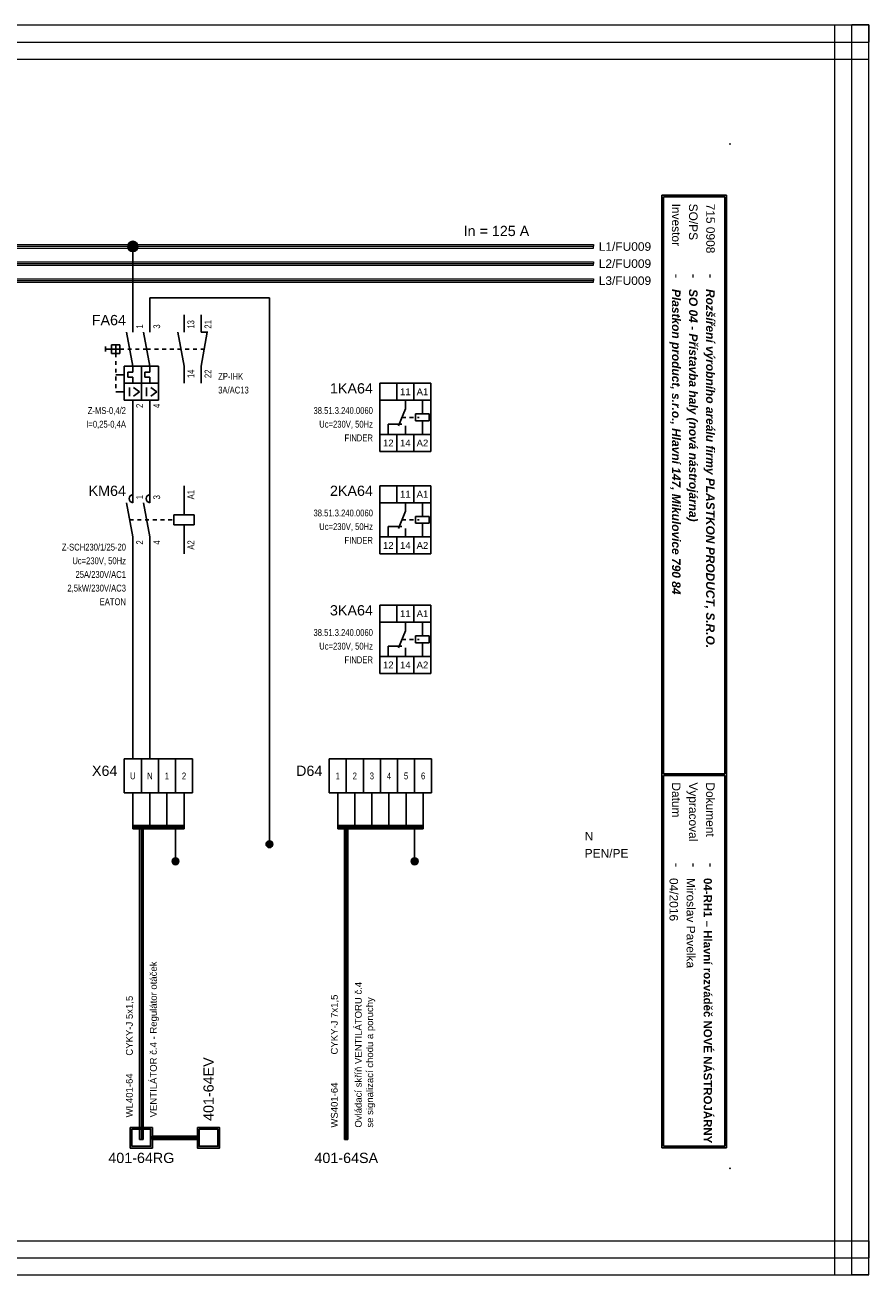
# Model space of a CAD drawing. Extents: x -1130 to 2703, y 1069 to 2560.
# Tile 24 of 31: x 1940 to 2187, y 1646 to 2012. Entities that reach past the tile are written whole.
import ezdxf
from ezdxf.enums import TextEntityAlignment as Align

# ---------------------------------------------------------------- set-up
doc = ezdxf.new("R2010")
doc.units = 0
doc.header["$MEASUREMENT"] = 0
doc.linetypes.add('DASHED', pattern=[0.564444, 0.282222, -0.282222])
for name, color, linetype in [('1-KRESBA', 7, 'Continuous'), ('__Bílá', 7, 'Continuous'), ('__Oranžová', 30, 'Continuous'), ('__Rudá 010', 10, 'Continuous'), ('__Svmodrá', 4, 'Continuous'), ('__Vínová 220', 220, 'Continuous'), ('__Zelená', 3, 'Continuous'), ('__Černá 250', 7, 'Continuous')]:
    doc.layers.add(name, color=color, linetype=linetype)
doc.styles.add('Arial', font='arial.ttf')
doc.styles.add('GENERATED_STYLE_1', font='arial.ttf')

# ---------------------------------------------------------------- blocks, each defined once
blk = doc.blocks.new('L0001A02')
at = {"linetype": 'Continuous'}
h = blk.add_hatch(color=256, dxfattribs=at)
edge = h.paths.add_edge_path()
edge.add_arc((0, 0), 1.5, 0, 360)
blk.add_circle((0, 0), 1.5)
blk = doc.blocks.new('V0085A01')
h = blk.add_hatch(color=256)
edge = h.paths.add_edge_path()
edge.add_arc((0, 0), 1, 0, 360)
blk.add_circle((0, 0), 1)
blk = doc.blocks.new('FEVA0104')
for p, q in [((0, 5), (0, 10)), ((5, 5), (5, 10)), ((-1.82, 5), (0, -5)), ((3.18, 5), (5, -5)), ((-8, 0.75), (-8, -0.75)), ((-3.75, 0), (-8, 0)), ((-6.25, -1.25), (-6.25, 1.25)), ((-6.25, 1.25), (-3.75, 1.25)), ((-5, -1.25), (-5, 1.25)), ((-3.75, -1.25), (-3.75, 1.25)), ((-3.75, -1.25), (-6.25, -1.25)), ((-4.25, -1.5), (-4.25, -1.5)), ((-2.5, -5), (7.5, -5)), ((-2.5, -5), (-2.5, -15)), ((-1.5, -8.25), (-1.5, -6.75)), ((-1.5, -6.75), (0, -6.75)), ((0, -5), (0, -6.75)), ((2.5, -5), (2.5, -15)), ((3.5, -6.75), (5, -6.75)), ((3.5, -8.25), (3.5, -6.75)), ((5, -5), (5, -6.75)), ((7.5, -5), (7.5, -15)), ((-2.5, -7.5), (-5, -7.5)), ((-2.5, -10), (7.5, -10)), ((0, -8.25), (-1.5, -8.25)), ((0, -10), (0, -8.25)), ((0, -8.5), (0, -8.5)), ((5, -8.25), (3.5, -8.25)), ((5, -10), (5, -8.25)), ((5, -8.5), (5, -8.5)), ((-2.5, -12.5), (-5, -12.5)), ((-1, -11.25), (-1, -13.75)), ((2, -12.5), (0.25, -11.25)), ((2, -12.5), (0.25, -13.75)), ((4, -11.25), (4, -13.75)), ((7, -12.5), (5.25, -11.25)), ((7, -12.5), (5.25, -13.75)), ((-2.5, -15), (7.5, -15)), ((0, -15), (0, -20)), ((5, -15), (5, -20))]:
    blk.add_line(p, q)
at = {"linetype": 'DASHED', "ltscale": 4}
for p, q in [((-3.75, 0), (4.09, 0)), ((-5, -1.25), (-5, -12.5))]:
    blk.add_line(p, q, dxfattribs=at)
at = {"style": 'Arial'}
blk.add_attdef('POPIS', text='', height=3, dxfattribs=at).set_placement((-2, 7), align=Align.RIGHT)
at = {"style": 'Arial', "width": 0.8}
for tag, p in [('NO1', (3, 6)), ('NO2', (8, 6))]:
    blk.add_attdef(tag, p, '', height=2, rotation=90, dxfattribs=at)
for tag, p in [('TYP', (-2, -19)), ('PROUD', (-2, -23)), ('DOPLŇ1', (-2, -27)), ('DOPLŇ2', (-2, -31))]:
    blk.add_attdef(tag, text='', height=2, dxfattribs=at).set_placement(p, align=Align.RIGHT)
for tag, p in [('CO1', (3, -16)), ('CO2', (8, -16))]:
    blk.add_attdef(tag, text='', height=2, rotation=90, dxfattribs=at).set_placement(p, align=Align.RIGHT)
blk = doc.blocks.new('FEVA2057')
for p, q in [((0, 5), (0, 10)), ((5, 5), (5, 10)), ((-1.82, 5), (0, -5)), ((6.82, 5), (5, -5)), ((5, 5), (7, 5)), ((0, -5), (0, -10)), ((5, -5), (5, -10))]:
    blk.add_line(p, q)
at = {"linetype": 'DASHED', "ltscale": 4}
blk.add_line((-10.91, 0), (5.91, 0), dxfattribs=at)
at = {"style": 'Arial', "width": 0.8}
for tag, p in [('NO1', (3, 6)), ('NC2', (8, 6))]:
    blk.add_attdef(tag, p, '', height=2, rotation=90, dxfattribs=at)
for tag, p in [('CO1', (3, -6)), ('CO2', (8, -6))]:
    blk.add_attdef(tag, text='', height=2, rotation=90, dxfattribs=at).set_placement(p, align=Align.RIGHT)
for tag, p in [('TYP', (10, -9)), ('DOPLŇ1', (10, -13)), ('DOPLŇ2', (10, -17))]:
    blk.add_attdef(tag, p, '', height=2, dxfattribs=at)
blk = doc.blocks.new('V0109A04')
for p, q in [((2.5, 5), (-2.5, 5)), ((-2.5, -5), (-2.5, 5)), ((7.5, 5), (2.5, 5)), ((2.5, -5), (2.5, 5)), ((12.5, 5), (7.5, 5)), ((7.5, -5), (7.5, 5)), ((17.5, 5), (12.5, 5)), ((12.5, -5), (12.5, 5)), ((17.5, -5), (17.5, 5)), ((2.5, -5), (-2.5, -5)), ((7.5, -5), (2.5, -5)), ((12.5, -5), (7.5, -5)), ((17.5, -5), (12.5, -5))]:
    blk.add_line(p, q)
at = {"style": 'Arial'}
blk.add_attdef('POPIS', text='', height=3, dxfattribs=at).set_placement((-4.5, 0), align=Align.RIGHT)
at = {"style": 'Arial', "width": 0.8}
for tag, p in [('S1', (0, 0)), ('S2', (5, 0)), ('S3', (10, 0)), ('S4', (15, 0))]:
    blk.add_attdef(tag, text='', height=2, dxfattribs=at).set_placement(p, align=Align.MIDDLE)
blk = doc.blocks.new('V0109A06')
for p, q in [((5, 10), (0, 10)), ((0, 0), (0, 10)), ((10, 10), (5, 10)), ((5, 0), (5, 10)), ((15, 10), (10, 10)), ((10, 0), (10, 10)), ((20, 10), (15, 10)), ((15, 0), (15, 10)), ((25, 10), (20, 10)), ((20, 0), (20, 10)), ((30, 10), (25, 10)), ((25, 0), (25, 10)), ((30, 0), (30, 10)), ((5, 0), (0, 0)), ((10, 0), (5, 0)), ((15, 0), (10, 0)), ((20, 0), (15, 0)), ((25, 0), (20, 0)), ((30, 0), (25, 0))]:
    blk.add_line(p, q)
at = {"style": 'Arial'}
blk.add_attdef('POPIS', text='', height=3, dxfattribs=at).set_placement((-2, 5), align=Align.RIGHT)
at = {"style": 'Arial', "width": 0.8}
for tag, p in [('S1', (2.5, 5)), ('S2', (7.5, 5)), ('S3', (12.5, 5)), ('S4', (17.5, 5)), ('S5', (22.5, 5)), ('S6', (27.5, 5))]:
    blk.add_attdef(tag, text='', height=2, dxfattribs=at).set_placement(p, align=Align.MIDDLE)
blk = doc.blocks.new('FINDER 38.51.3.240.0060')
for p, q in [((-2.5, 10), (12.5, 10)), ((-2.5, 10), (-2.5, -10)), ((2.5, 5), (2.5, 10)), ((7.5, 10), (7.5, 5)), ((12.5, 10), (12.5, -10)), ((12.5, 5), (-2.5, 5)), ((5, 2.5), (5, 5)), ((10, 1), (10, 5)), ((3, -2.5), (5, 2.5)), ((8, 1), (12, 1)), ((8, -1), (8, 1)), ((12, 1), (12, -1)), ((0, -2), (0, -5)), ((0, -2), (4, -2)), ((5, -2.5), (5, -5)), ((12, -1), (8, -1)), ((10, -5), (10, -1)), ((12.5, -5), (-2.5, -5)), ((2.5, -5), (2.5, -10)), ((7.5, -5), (7.5, -10)), ((12.5, -10), (-2.5, -10))]:
    blk.add_line(p, q)
at = {"linetype": 'DASHED', "ltscale": 4}
blk.add_line((4, 0), (9, 0), dxfattribs=at)
at = {"style": 'Arial'}
for s, p in [('11', (5, 6.5)), ('A1', (10, 6.5)), ('12', (0, -8.5)), ('14', (5, -8.5)), ('A2', (10, -8.5))]:
    blk.add_text(s, height=2, dxfattribs=at).set_placement(p, align=Align.CENTER)
blk.add_attdef('POPIS', text='', height=3, dxfattribs=at).set_placement((-4.5, 7), align=Align.RIGHT)
at = {"style": 'Arial', "width": 0.8}
for tag, p in [('TYP', (-4.5, 1)), ('CÍVKA', (-4.5, -3)), ('PROUD', (-4.5, -7)), ('VÝKON', (-4.5, -11)), ('PATICE', (-4.5, -15)), ('RELÉ', (-4.5, -19)), ('DOPLŇ1', (-4.5, -23)), ('DOPLŇ2', (-4.5, -27))]:
    blk.add_attdef(tag, text='', height=2, dxfattribs=at).set_placement(p, align=Align.RIGHT)
blk = doc.blocks.new('moe01029')
for p, q in [((0, 5), (0, 10)), ((5, 5), (5, 10)), ((15, 1.5), (15, 10)), ((-1.82, 5), (0, -5)), ((3.18, 5), (5, -5)), ((12, -1.5), (12, 1.5)), ((12, 1.5), (18, 1.5)), ((18, 1.5), (18, -1.5)), ((18, -1.5), (12, -1.5)), ((15, -1.5), (15, -10)), ((0, -5), (0, -10)), ((5, -5), (5, -10))]:
    blk.add_line(p, q)
at = {"linetype": 'DASHED', "ltscale": 4}
blk.add_line((-0.91, 0), (12, 0), dxfattribs=at)
for centre in [(0.15, 6.2), (5.15, 6.2)]:
    blk.add_arc(centre, 1.21, 97.3062, 262.6938)
at = {"style": 'Arial'}
blk.add_attdef('POPIS', text='', height=3, dxfattribs=at).set_placement((-2, 7), align=Align.RIGHT)
at = {"style": 'Arial', "width": 0.8}
for tag, p in [('NO1', (3, 6)), ('NO2', (8, 6)), ('A1', (18, 6))]:
    blk.add_attdef(tag, p, '', height=2, rotation=90, dxfattribs=at)
for tag, p in [('TYP', (-2, -9)), ('CÍVKA', (-2, -13)), ('AC1(PROUD)', (-2, -17)), ('AC3(VÝKON)', (-2, -21)), ('DOPLŇ1', (-2, -25)), ('DOPLŇ2', (-2, -29))]:
    blk.add_attdef(tag, text='', height=2, dxfattribs=at).set_placement(p, align=Align.RIGHT)
for tag, p in [('CO1', (3, -6)), ('CO2', (8, -6)), ('A2', (18, -6))]:
    blk.add_attdef(tag, text='', height=2, rotation=90, dxfattribs=at).set_placement(p, align=Align.RIGHT)

msp = doc.modelspace()

# ---------------------------------------------------------------- hatches: boundary and pattern name
at = {"layer": '__Černá 250'}
h = msp.add_hatch(color=256, dxfattribs=at)
h.paths.add_polyline_path([(1971.22, 1688.82), (1976.71, 1688.82), (1976.71, 1683.82), (1971.22, 1683.82)], flags=16)
h.paths.add_polyline_path([(1970.72, 1689.32), (1977.21, 1689.32), (1977.21, 1683.32), (1970.72, 1683.32)])
h = msp.add_hatch(color=256, dxfattribs=at)
h.paths.add_polyline_path([(1990.9, 1688.82), (1996.39, 1688.82), (1996.39, 1683.82), (1990.9, 1683.82)], flags=16)
h.paths.add_polyline_path([(1990.4, 1689.32), (1996.89, 1689.32), (1996.89, 1683.32), (1990.4, 1683.32)])

# ---------------------------------------------------------------- linework, layer by layer
at = {"layer": '1-KRESBA'}
for p, q in [((1971.48, 1927.29), (1971.48, 1947.34)), ((1976.48, 1932.29), (2011.48, 1932.29)), ((1976.48, 1932.29), (1976.48, 1927.29)), ((2011.48, 1932.29), (2011.48, 1772.29)), ((1971.48, 1897.29), (1971.48, 1877.29)), ((1976.48, 1897.29), (1976.48, 1877.29)), ((1971.48, 1797.29), (1971.48, 1857.29)), ((1976.48, 1857.29), (1976.48, 1797.29)), ((1971.48, 1787.29), (1971.48, 1777.29)), ((1976.48, 1787.29), (1976.48, 1777.29)), ((1981.48, 1787.29), (1981.48, 1777.29)), ((1986.48, 1787.29), (1986.48, 1777.29)), ((2031.48, 1787.29), (2031.48, 1777.29)), ((2036.48, 1787.29), (2036.48, 1777.29)), ((2041.48, 1787.29), (2041.48, 1777.29)), ((2046.48, 1787.29), (2046.48, 1777.29)), ((2051.48, 1787.29), (2051.48, 1777.29)), ((2056.48, 1787.29), (2056.48, 1777.29)), ((1971.48, 1777.79), (1971.48, 1777.29)), ((1971.48, 1777.79), (1986.48, 1777.79)), ((1971.48, 1776.79), (1971.48, 1777.29)), ((1971.48, 1777.29), (1986.48, 1777.29)), ((1971.48, 1776.79), (1986.48, 1776.79)), ((1973.48, 1685.82), (1973.48, 1777.79)), ((1973.48, 1777.79), (1973.98, 1777.79)), ((1973.98, 1685.82), (1973.98, 1777.79)), ((1974.48, 1777.79), (1973.98, 1777.79)), ((1974.48, 1685.82), (1974.48, 1777.79)), ((1983.98, 1777.29), (1983.98, 1767.29)), ((1986.48, 1777.79), (1986.48, 1777.29)), ((1986.48, 1776.79), (1986.48, 1777.29)), ((2031.48, 1777.79), (2031.48, 1777.29)), ((2031.48, 1777.79), (2056.48, 1777.79)), ((2031.48, 1776.79), (2031.48, 1777.29)), ((2031.48, 1777.29), (2056.48, 1777.29)), ((2031.48, 1776.79), (2056.48, 1776.79)), ((2033.48, 1685.82), (2033.48, 1777.79)), ((2033.48, 1777.79), (2033.98, 1777.79)), ((2033.98, 1685.82), (2033.98, 1777.79)), ((2034.48, 1777.79), (2033.98, 1777.79)), ((2034.48, 1685.82), (2034.48, 1777.79)), ((2053.98, 1777.29), (2053.98, 1767.29)), ((2056.48, 1777.79), (2056.48, 1777.29)), ((2056.48, 1776.79), (2056.48, 1777.29)), ((1973.48, 1685.82), (1973.98, 1685.82)), ((1974.48, 1685.82), (1973.98, 1685.82)), ((1977.08, 1686.82), (1977.08, 1686.32)), ((1977.08, 1686.82), (1990.52, 1686.82)), ((1977.08, 1685.82), (1977.08, 1686.32)), ((1977.08, 1686.32), (1990.52, 1686.32)), ((1977.08, 1685.82), (1990.52, 1685.82)), ((1990.52, 1686.82), (1990.52, 1686.32)), ((1990.52, 1685.82), (1990.52, 1686.32)), ((2033.48, 1685.82), (2033.98, 1685.82)), ((2034.48, 1685.82), (2033.98, 1685.82))]:
    msp.add_line(p, q, dxfattribs=at)
at = {"layer": '__Bílá'}
for p, q in [((2145.33, 1962.39), (2126.33, 1962.39)), ((2126.33, 1962.39), (2126.33, 1683.39)), ((2145.33, 1962.39), (2145.33, 1683.39)), ((2144.83, 1961.89), (2126.83, 1961.89)), ((2126.83, 1961.89), (2126.83, 1792.89)), ((2144.83, 1961.89), (2144.83, 1792.89)), ((2144.83, 1792.89), (2126.83, 1792.89)), ((2144.83, 1792.39), (2126.83, 1792.39)), ((2126.83, 1792.39), (2126.83, 1683.89)), ((2144.83, 1792.39), (2144.83, 1683.89)), ((2126.33, 1683.39), (2145.33, 1683.39)), ((2126.83, 1683.89), (2144.83, 1683.89))]:
    msp.add_line(p, q, dxfattribs=at)
for p in [(2146.33, 1977.39), (2146.33, 1677.39)]:
    msp.add_point(p, dxfattribs=at)
at = {"layer": '__Oranžová', "lineweight": 0}
for p, q in [((1756.33, 1947.89), (2106.33, 1947.89)), ((2106.33, 1947.89), (2106.33, 1947.39)), ((1756.33, 1947.39), (2106.33, 1947.39)), ((1756.33, 1946.89), (2106.33, 1946.89)), ((2106.33, 1946.89), (2106.33, 1947.39)), ((1756.33, 1942.89), (2106.33, 1942.89)), ((1756.33, 1942.39), (2106.33, 1942.39)), ((1756.33, 1941.89), (2106.33, 1941.89)), ((2106.33, 1942.89), (2106.33, 1942.39)), ((2106.33, 1941.89), (2106.33, 1942.39)), ((1756.33, 1937.89), (2106.33, 1937.89)), ((1756.33, 1937.39), (2106.33, 1937.39)), ((1756.33, 1936.89), (2106.33, 1936.89)), ((2106.33, 1937.89), (2106.33, 1937.39)), ((2106.33, 1936.89), (2106.33, 1937.39))]:
    msp.add_line(p, q, dxfattribs=at)
at = {"layer": '__Vínová 220', "lineweight": 0}
for p, q in [((1690.61, 2012.21), (2187.02, 2012.21)), ((2177.02, 1646.13), (2177.02, 2012.21)), ((2177.02, 2012.21), (2182.02, 2012.21)), ((2182.02, 1646.13), (2182.02, 2012.21)), ((2187.02, 2012.21), (2182.02, 2012.21)), ((2187.02, 2012.21), (2187.02, 2007.21)), ((2187.02, 1646.13), (2187.02, 2012.21)), ((1690.61, 2007.21), (2187.02, 2007.21)), ((2187.02, 2002.21), (2187.02, 2007.21)), ((1690.61, 2002.21), (2187.02, 2002.21)), ((1690.61, 1656.13), (2187.02, 1656.13)), ((2187.02, 1656.13), (2187.02, 1651.13)), ((1690.61, 1651.13), (2187.02, 1651.13)), ((2187.02, 1646.13), (2187.02, 1651.13)), ((1690.61, 1646.13), (2187.02, 1646.13)), ((2177.02, 1646.13), (2182.02, 1646.13)), ((2187.02, 1646.13), (2182.02, 1646.13))]:
    msp.add_line(p, q, dxfattribs=at)
at = {"layer": '__Černá 250'}
for points in [[(1970.72, 1689.32), (1977.21, 1689.32), (1977.21, 1683.32), (1970.72, 1683.32)], [(1971.22, 1688.82), (1976.71, 1688.82), (1976.71, 1683.82), (1971.22, 1683.82)], [(1990.4, 1689.32), (1996.89, 1689.32), (1996.89, 1683.32), (1990.4, 1683.32)], [(1990.9, 1688.82), (1996.39, 1688.82), (1996.39, 1683.82), (1990.9, 1683.82)]]:
    msp.add_lwpolyline(points, close=True, dxfattribs=at)

# ---------------------------------------------------------------- block references
at = {"color": 250, "linetype": 'Continuous'}
for p in [(2011.48, 1772.29), (1983.98, 1767.29), (2053.98, 1767.29)]:
    msp.add_blockref('V0085A01', p, dxfattribs=at)
at = {"layer": '1-KRESBA'}
msp.add_blockref('L0001A02', (1971.48, 1947.35), dxfattribs=at)
at = {"layer": '__Černá 250'}
for name, p, values in [('FEVA0104', (1971.48, 1917.29), {'POPIS': 'FA64', 'TYP': 'Z-MS-0,4/2', 'PROUD': 'I=0,25-0,4A', 'CO1': '2', 'NO1': '1', 'CO2': '4', 'NO2': '3'}), ('FEVA2057', (1986.48, 1917.29), {'TYP': 'ZP-IHK', 'DOPLŇ1': '3A/AC13', 'CO1': '14', 'NO1': '13', 'CO2': '22', 'NC2': '21'}), ('moe01029', (1971.48, 1867.29), {'POPIS': 'KM64', 'TYP': 'Z-SCH230/1/25-20', 'CÍVKA': 'Uc=230V, 50Hz', 'AC1(PROUD)': '25A/230V/AC1', 'AC3(VÝKON)': '2,5kW/230V/AC3', 'DOPLŇ1': 'EATON', 'CO1': '2', 'NO1': '1', 'CO2': '4', 'NO2': '3', 'A1': 'A1', 'A2': 'A2'}), ('V0109A04', (1971.48, 1792.29), {'POPIS': 'X64', 'S1': 'U', 'S2': 'N', 'S3': '1', 'S4': '2'}), ('V0109A06', (2028.98, 1787.29), {'POPIS': 'D64', 'S1': '1', 'S2': '2', 'S3': '3', 'S4': '4', 'S5': '5', 'S6': '6'})]:
    msp.add_blockref(name, p, dxfattribs=at).add_auto_attribs(values)
ref = msp.add_blockref('FINDER 38.51.3.240.0060', (2046.28, 1897.29), dxfattribs=at)
ref.add_attrib('POPIS', '1KA64', dxfattribs={"layer": '0', "height": 3, "style": 'Arial'}).set_placement((2041.78, 1904.29), align=Align.RIGHT)
ref.add_attrib('TYP', '38.51.3.240.0060', dxfattribs={"layer": '0', "height": 2, "style": 'Arial', "width": 0.8}).set_placement((2041.78, 1898.29), align=Align.RIGHT)
ref.add_attrib('CÍVKA', 'Uc=230V, 50Hz', dxfattribs={"layer": '0', "height": 2, "style": 'Arial', "width": 0.8}).set_placement((2041.78, 1894.29), align=Align.RIGHT)
ref.add_attrib('PROUD', 'FINDER', dxfattribs={"layer": '0', "height": 2, "style": 'Arial', "width": 0.8}).set_placement((2041.78, 1890.29), align=Align.RIGHT)
ref = msp.add_blockref('FINDER 38.51.3.240.0060', (2046.28, 1867.29), dxfattribs=at)
ref.add_attrib('POPIS', '2KA64', dxfattribs={"layer": '0', "height": 3, "style": 'Arial'}).set_placement((2041.78, 1874.29), align=Align.RIGHT)
ref.add_attrib('TYP', '38.51.3.240.0060', dxfattribs={"layer": '0', "height": 2, "style": 'Arial', "width": 0.8}).set_placement((2041.78, 1868.29), align=Align.RIGHT)
ref.add_attrib('CÍVKA', 'Uc=230V, 50Hz', dxfattribs={"layer": '0', "height": 2, "style": 'Arial', "width": 0.8}).set_placement((2041.78, 1864.29), align=Align.RIGHT)
ref.add_attrib('PROUD', 'FINDER', dxfattribs={"layer": '0', "height": 2, "style": 'Arial', "width": 0.8}).set_placement((2041.78, 1860.29), align=Align.RIGHT)
ref = msp.add_blockref('FINDER 38.51.3.240.0060', (2046.28, 1832.29), dxfattribs=at)
ref.add_attrib('POPIS', '3KA64', dxfattribs={"layer": '0', "height": 3, "style": 'Arial'}).set_placement((2041.78, 1839.29), align=Align.RIGHT)
ref.add_attrib('TYP', '38.51.3.240.0060', dxfattribs={"layer": '0', "height": 2, "style": 'Arial', "width": 0.8}).set_placement((2041.78, 1833.29), align=Align.RIGHT)
ref.add_attrib('CÍVKA', 'Uc=230V, 50Hz', dxfattribs={"layer": '0', "height": 2, "style": 'Arial', "width": 0.8}).set_placement((2041.78, 1829.29), align=Align.RIGHT)
ref.add_attrib('PROUD', 'FINDER', dxfattribs={"layer": '0', "height": 2, "style": 'Arial', "width": 0.8}).set_placement((2041.78, 1825.29), align=Align.RIGHT)

# ---------------------------------------------------------------- texts
at = {"layer": '1-KRESBA', "color": 4, "linetype": 'Continuous', "style": 'Arial'}
msp.add_text('In = 125 A', height=3, dxfattribs=at).set_placement((2068.33, 1950.39))
at = {"layer": '__Bílá', "style": 'Arial'}
for s, height, p in [('Investor', 2.5, (2129.33, 1959.89)), ('SO/PS', 2.5, (2134.33, 1959.89)), ('-', 3, (2129.33, 1939.39)), ('-', 3, (2134.33, 1939.39)), ('-', 3, (2139.33, 1939.39)), ('Vypracoval', 2.5, (2134.33, 1790.39)), ('Datum', 2.5, (2129.33, 1790.39)), ('Dokument', 2.5, (2139.33, 1790.39)), ('-', 3, (2129.33, 1766.89)), ('-', 3, (2134.33, 1766.89)), ('-', 3, (2139.33, 1766.89))]:
    msp.add_text(s, height=height, rotation=270, dxfattribs=at).set_placement(p)
at = {"layer": '__Oranžová', "lineweight": 0, "style": 'Arial'}
for s, p in [('L1/FU009', (2107.9, 1946.08)), ('L2/FU009', (2107.9, 1941.08)), ('L3/FU009', (2107.9, 1936.08))]:
    msp.add_text(s, height=2.5, dxfattribs=at).set_placement(p)
at = {"layer": '__Rudá 010', "style": 'Arial'}
for s, height, p in [('CYKY-J 5x1,5', 2, (1971.48, 1710.36)), ('CYKY-J 7x1,5', 2, (2031.48, 1710.7)), ('401-64EV', 3, (1995.16, 1691.24)), ('WL401-64', 2, (1971.48, 1692.29)), ('WS401-64', 2, (2031.48, 1689.29))]:
    msp.add_text(s, height=height, rotation=90, dxfattribs=at).set_placement(p)
at = {"layer": '__Rudá 010', "style": 'GENERATED_STYLE_1'}
for s, p in [('401-64RG', (1973.98, 1678.92)), ('401-64SA', (2033.98, 1678.92))]:
    msp.add_text(s, height=3, dxfattribs=at).set_placement(p, align=Align.CENTER)
at = {"layer": '__Rudá 010', "char_height": 2, "width": 62.8406, "attachment_point": 1, "rotation": 90, "style": 'Arial'}
for s, insert in [('VENTILÁTOR č.4 - Regulátor otáček\\P', (1976.51, 1692.29)), ('Ovládací skříň VENTILÁTORU č.4\\Pse signalizací chodu a poruchy', (2036.51, 1689.29))]:
    msp.add_mtext(s, dxfattribs=dict(at, insert=insert))
at = {"layer": '__Svmodrá', "linetype": 'Continuous', "style": 'Arial'}
msp.add_text('N', height=2.5, dxfattribs=at).set_placement((2103.78, 1773.39))
at = {"layer": '__Vínová 220', "char_height": 2.5, "attachment_point": 7, "rotation": 270, "style": 'Arial'}
for s, insert in [('715 0908\\P', (2139.33, 1959.89)), ('{\\fArial|b1|i1|c238|p34;Plastkon product, s.r.o., Hlavní 147, Mikulovice 790 84}', (2128.58, 1934.89)), ('{\\fArial|b1|i1|c238|p34;SO 04 - Přístavba haly (nová nástrojárna)}', (2133.58, 1934.89)), ('{\\fArial|b1|i1|c238|p34;Rozšíření výrobního areálu firmy PLASTKON PRODUCT, S.R.O.}', (2138.58, 1934.89)), ('04/2016\\P', (2128.58, 1762.39)), ('Miroslav Pavelka', (2133.58, 1762.39)), ('{\\fArial|b1|i0|c238|p34;\\H0.96x;04-RH1 – Hlavní rozváděč NOVÉ NÁSTROJÁRNY}\\P', (2138.58, 1762.39))]:
    msp.add_mtext(s, dxfattribs=dict(at, insert=insert))
at = {"layer": '__Zelená', "linetype": 'Continuous', "style": 'Arial'}
msp.add_text('PEN/PE', height=2.5, dxfattribs=at).set_placement((2103.78, 1768.39))

doc.saveas('drawing.dxf')
